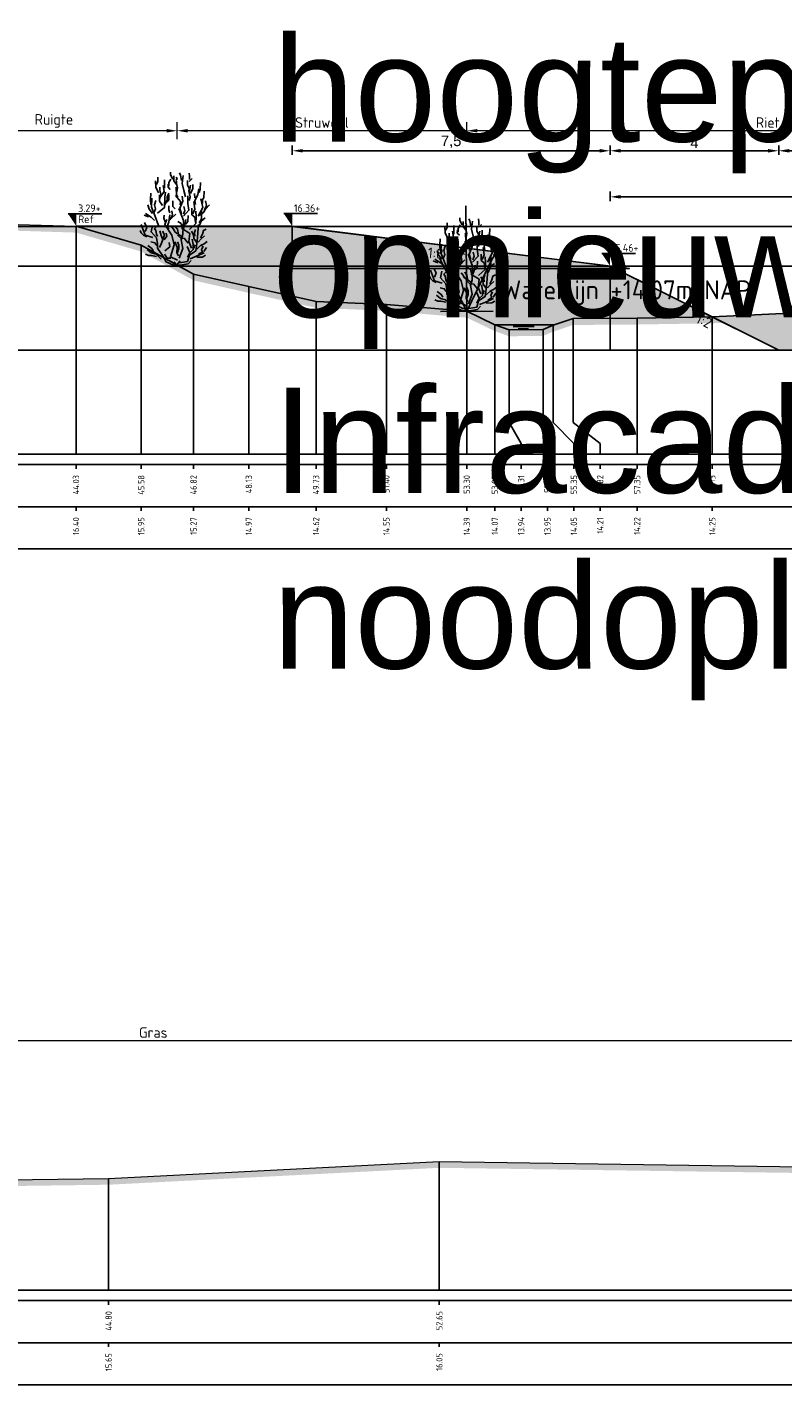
# Model space of a CAD drawing. Header units: metres. Extents: x 197883 to 206898, y 361907 to 364395.
# Tile 136 of 256: x 205827 to 205845, y 363755 to 363787. Entities that reach past the tile are written whole.
import ezdxf
from ezdxf.enums import TextEntityAlignment as Align

# ---------------------------------------------------------------- set-up
doc = ezdxf.new("R2010")
doc.units = ezdxf.units.M
doc.header["$PDMODE"] = 35
doc.header["$PDSIZE"] = 0.075
for name, color, linetype, lineweight in [('B-ME-GR-HEESTER-SD', 90, 'Continuous', 25), ('B-ME-GR-RIET-SD', 120, 'Continuous', 25), ('TDNA0312_dempen', 41, 'Continuous', 30), ('X-ME-AL-PROFIEL_HUIDIG MAAIVELD-GD', 252, 'Continuous', 0), ('X-XX-AL-DETAIL1-M', 7, 'Continuous', 18), ('X-XX-AL-NAP-T18', 7, 'Continuous', 18), ('X-XX-AL-PEILMAAT-SD', 7, 'Continuous', 25), ('X-XX-AL-PEILMAAT-T25', 10, 'Continuous', 25)]:
    doc.layers.add(name, color=color, linetype=linetype, lineweight=lineweight)
for name, color, linetype in [('TDNA----_aanvullen_zand', 71, 'Continuous'), ('X-ME-AL-PROFIEL_WATERLIJN-GD', 150, 'Continuous'), ('X-ME-AL-PROFIELRASTER-S', 7, 'Continuous')]:
    doc.layers.add(name, color=color, linetype=linetype)
doc.layers.add('X-XX-AL-HULPLIN-G', color=11, linetype='Continuous', lineweight=25, plot=False)
doc.styles.add('NLCS-ISO', font='NLCS-ISO.ttf', dxfattribs={"height": 1.8})
doc.styles.add('NLCS-ISO-ANNOTATIVE-T18', font='NLCS-ISO.ttf', dxfattribs={"height": 1.8})
doc.styles.add('NLCS-ISO-M100-T25', font='NLCS-ISO.ttf', dxfattribs={"height": 0.25})
doc.styles.get("Standard").update_dxf_attribs({"font": 'arial.ttf'})
doc.dimstyles.new('ISO-25', dxfattribs={"dimtxt": 2.5, "dimasz": 2.5, "dimexe": 1.25, "dimexo": 0.625, "dimtad": 1, "dimtxsty": 'Standard', "dimcen": 2.5, "dimadec": 0, "dimazin": 0, "dimtfac": 1, "dimtmove": 0, "dimatfit": 3, "dimfxl": 1, "dimarcsym": 0})
doc.dimstyles.new('NLCS-M100-T25-PIJL_L2_H1', dxfattribs={"dimscale": 0.1, "dimtxt": 2.5, "dimasz": 2.5, "dimexe": 2, "dimexo": 2, "dimgap": 0.7, "dimtad": 1, "dimzin": 0, "dimdsep": 46, "dimtxsty": 'NLCS-ISO-M100-T25', "dimcen": 0, "dimdle": 2, "dimclrd": 256, "dimclre": 256, "dimclrt": 256, "dimadec": 1, "dimazin": 0, "dimtfac": 1, "dimtdec": 3, "dimtofl": 0, "dimtmove": 0, "dimatfit": 3, "dimfxl": 2, "dimfxlon": 1, "dimtfillclr": 256, "dimtolj": 1, "dimtzin": 0, "dimlwd": -1, "dimlwe": -1, "dimarcsym": 0})

# ---------------------------------------------------------------- blocks, each defined once
blk = doc.blocks.new('SAL-PROFIELRASTER_BALK_EIND1-D')
at = {"color": 0, "linetype": 'ByBlock', "lineweight": -2, "flags": 128}
for points in [[(0, 0), (1, 0)], [(0, -2.5), (1, -2.5)], [(0, -12.5), (1, -12.5)]]:
    blk.add_lwpolyline(points, dxfattribs=at)
blk = doc.blocks.new('SAL-PROFIELRASTER_BALK_EIND2-D')
at = {"color": 0, "linetype": 'ByBlock', "lineweight": -2}
blk.add_line((1, -12.5), (0, -12.5), dxfattribs=at)
blk = doc.blocks.new('SAL-PROFIELRASTER_BALK_DATA-D')
at = {"color": 0, "linetype": 'ByBlock', "lineweight": -2}
blk.add_lwpolyline([(0, -3.5), (0, -2.5)], dxfattribs=at)
at = {"color": 0, "linetype": 'ByBlock', "lineweight": -2, "style": 'NLCS-ISO-ANNOTATIVE-T18'}
blk.add_attdef('GETAL', text='', height=1.5, rotation=90, dxfattribs=at).set_placement((0.75, -5), align=Align.RIGHT)
blk = doc.blocks.new('SAL-PROFIELRASTER_AANHAAL-D')
at = {"color": 9, "linetype": 'ByBlock', "lineweight": -2, "flags": 128}
blk.add_lwpolyline([(0, 1), (0, 0)], dxfattribs=at)
blk = doc.blocks.new('SAL-PROFIELRASTER_AANHAAL_STAGGER-D')
at = {"color": 9, "linetype": 'ByBlock', "lineweight": -2, "flags": 128}
for points in [[(0, 0), (0, -0.25)], [(0, -0.25), (1, -0.75)], [(1, -0.75), (1, -1)]]:
    blk.add_lwpolyline(points, dxfattribs=at)
blk = doc.blocks.new('*D209')
at = {"layer": 'Defpoints', "color": 0, "transparency": 16777216}
for p in [(205837.162, 363784.301), (205851.448, 363779.975), (205837.162, 363776.632)]:
    blk.add_point(p, dxfattribs=at)
at = {"layer": 'X-XX-AL-DETAIL1-M', "color": 253, "transparency": 16777216}
for p, q in [((205837.162, 363784.101), (205837.162, 363784.501)), ((205851.448, 363784.101), (205851.448, 363784.501)), ((205851.198, 363784.301), (205837.412, 363784.301))]:
    blk.add_line(p, q, dxfattribs=at)
for points in [[(205837.412, 363784.343), (205837.412, 363784.26), (205837.162, 363784.301)], [(205851.198, 363784.343), (205851.198, 363784.26), (205851.448, 363784.301)]]:
    blk.add_solid(points, dxfattribs=at)
at = {"layer": 'X-XX-AL-DETAIL1-M', "color": 253, "transparency": 16777216, "insert": (205844.305, 363784.496), "char_height": 0.25, "attachment_point": 5, "style": 'NLCS-ISO-M100-T25'}
blk.add_mtext('\\A1;Riet', dxfattribs=at)
blk = doc.blocks.new('*D236')
at = {"layer": 'Defpoints', "color": 0, "transparency": 16777216}
for p in [(205824.439, 363784.301), (205824.439, 363776.632), (205830.289, 363776.632)]:
    blk.add_point(p, dxfattribs=at)
at = {"layer": 'X-XX-AL-DETAIL1-M', "color": 253, "transparency": 16777216}
for p, q in [((205824.439, 363784.101), (205824.439, 363784.501)), ((205830.289, 363784.101), (205830.289, 363784.501)), ((205830.039, 363784.301), (205824.689, 363784.301))]:
    blk.add_line(p, q, dxfattribs=at)
for points in [[(205824.689, 363784.343), (205824.689, 363784.26), (205824.439, 363784.301)], [(205830.039, 363784.343), (205830.039, 363784.26), (205830.289, 363784.301)]]:
    blk.add_solid(points, dxfattribs=at)
at = {"layer": 'X-XX-AL-DETAIL1-M', "color": 253, "transparency": 16777216, "insert": (205827.364, 363784.534), "char_height": 0.25, "attachment_point": 5, "style": 'NLCS-ISO-M100-T25'}
blk.add_mtext('\\A1;Ruigte', dxfattribs=at)
blk = doc.blocks.new('*D237')
at = {"layer": 'Defpoints', "color": 0, "transparency": 16777216}
for p in [(205830.289, 363784.301), (205830.289, 363776.632), (205837.162, 363776.632)]:
    blk.add_point(p, dxfattribs=at)
at = {"layer": 'X-XX-AL-DETAIL1-M', "color": 253, "transparency": 16777216}
for p, q in [((205830.289, 363784.101), (205830.289, 363784.501)), ((205837.162, 363784.101), (205837.162, 363784.501)), ((205836.912, 363784.301), (205830.539, 363784.301))]:
    blk.add_line(p, q, dxfattribs=at)
for points in [[(205830.539, 363784.343), (205830.539, 363784.26), (205830.289, 363784.301)], [(205836.912, 363784.343), (205836.912, 363784.26), (205837.162, 363784.301)]]:
    blk.add_solid(points, dxfattribs=at)
at = {"layer": 'X-XX-AL-DETAIL1-M', "color": 253, "transparency": 16777216, "insert": (205833.726, 363784.496), "char_height": 0.25, "attachment_point": 5, "style": 'NLCS-ISO-M100-T25'}
blk.add_mtext('\\A1;Struweel', dxfattribs=at)
blk = doc.blocks.new('SGR-HEESTER_S01_E_ZIJ-D')
blk.add_line((-0.166, 0), (0.141, 0))
at = {"flags": 128}
for points in [[(-0.881, 3.429), (-1.01, 3.698), (-1.022, 3.992)], [(-0.975, 3.816), (-0.916, 3.956), (-0.916, 4.168)], [(-0.599, 3.64), (-0.599, 3.886), (-0.599, 4.039)], [(-0.387, 3.734), (-0.387, 3.91), (-0.305, 4.074)], [(-0.2, 4.074), (-0.317, 4.285), (-0.317, 4.402)], [(-0.035, 3.816), (-0.153, 3.992), (-0.153, 4.238)], [(-0.059, 4.003), (0, 4.086), (-0.047, 4.168)], [(-0.012, 3.476), (0.023, 3.663), (-0.023, 3.863), (-0.023, 3.98)], [(0.2, 4.015), (0.164, 4.261), (0.106, 4.367)], [(0.399, 3.241), (0.317, 3.534), (0.235, 3.863), (0.282, 4.25)], [(0.552, 3.487), (0.575, 3.628), (0.493, 3.781), (0.493, 4.015)], [(0.587, 4.062), (0.587, 4.226), (0.575, 4.355)], [(0.575, 3.968), (0.716, 4.097)], [(1.045, 3.44), (1.092, 3.593), (1.115, 3.91)], [(-1.256, 2.866), (-1.268, 3.112), (-1.256, 3.405)], [(-0.933, 2.465), (-0.604, 2.728), (-0.582, 3.231), (-0.56, 3.45)], [(-0.693, 2.83), (-0.845, 3.03), (-0.845, 3.323)], [(-0.822, 3.147), (-0.775, 3.358), (-0.822, 3.558), (-0.822, 3.687)], [(-0.787, 3.241), (-0.611, 3.487), (-0.658, 3.769)], [(-0.599, 2.819), (-0.47, 3.088), (-0.481, 3.241), (-0.399, 3.405)], [(-0.493, 2.983), (-0.399, 3.1), (-0.399, 3.323)], [(-0.329, 3.581), (-0.434, 3.687), (-0.423, 3.839)], [(0.141, 2.854), (0.153, 3.006), (-0.082, 3.3)], [(0.035, 3.217), (-0.023, 3.335), (-0.047, 3.64), (-0.059, 3.687)], [(0.2, 2.431), (0.129, 2.69), (0.27, 3.03), (0.235, 3.264)], [(0.294, 2.312), (0.557, 2.597), (0.513, 2.925), (0.513, 3.275)], [(0.564, 3.053), (0.622, 3.241), (0.575, 3.44), (0.634, 3.781)], [(0.634, 3.393), (0.751, 3.628), (0.74, 3.816)], [(0.834, 3.194), (0.822, 3.393)], [(0.869, 2.877), (0.834, 3.041), (0.986, 3.346), (1.022, 3.616)], [(1.198, 2.912), (1.198, 3.112), (1.268, 3.182), (1.28, 3.511)], [(-1.174, 2.443), (-1.327, 2.643), (-1.397, 2.854)], [(-0.889, 1.874), (-1.064, 2.356), (-1.218, 2.75), (-1.196, 3.166)], [(-1.092, 2.514), (-1.033, 2.666), (-1.08, 2.854), (-1.01, 3.065)], [(-0.352, 2.478), (-0.387, 2.619), (-0.399, 2.807)], [(-0.094, 2.666), (-0.2, 2.783), (-0.211, 3.041)], [(0.097, 0.321), (0.272, 0.78), (0.184, 1.196), (0.272, 1.459), (0.294, 2.115), (0.075, 2.684)], [(0.305, 2.42), (0.364, 2.584), (0.317, 2.783)], [(0.869, 2.021), (0.834, 2.267), (0.693, 2.385), (0.693, 2.69)], [(0.751, 2.431), (0.834, 2.654), (0.787, 3.006)], [(0.995, 2.312), (1.214, 2.728), (1.126, 3.144)], [(1.057, 2.361), (1.233, 2.478), (1.339, 2.654), (1.538, 2.854)], [(1.292, 2.619), (1.397, 2.83), (1.339, 3.041)], [(-1.362, 2.279), (-1.573, 2.361)], [(-1.515, 1.587), (-1.444, 1.775), (-1.55, 2.021)], [(-1.08, 2.115), (-1.233, 2.267), (-1.503, 2.443)], [(-0.564, 2.044), (-0.634, 2.22), (-0.611, 2.361)], [(0.009, 0.233), (-0.319, 0.386), (-0.144, 0.955), (-0.254, 1.415), (-0.582, 1.918), (-0.495, 2.159)], [(-0.399, 1.716), (-0.481, 1.81), (-0.387, 2.044), (-0.352, 2.373)], [(-0.341, 2.138), (-0.223, 2.361), (-0.258, 2.572)], [(-0.294, 2.185), (-0.07, 2.42)], [(0.235, 1.763), (0.188, 1.962), (0.035, 2.068)], [(0.305, 1.728), (0.364, 1.904), (0.411, 2.162)], [(0.411, 1.939), (0.505, 2.068), (0.528, 2.349)], [(0.579, 1.677), (0.885, 1.962), (0.907, 2.29), (0.885, 2.553)], [(1.022, 1.81), (1.139, 2.08), (1.327, 2.244)], [(1.045, 1.997), (1.151, 2.197), (1.162, 2.572)], [(-1.432, 1.34), (-1.597, 1.423), (-1.714, 1.528), (-1.761, 1.634)], [(-1.152, 1.305), (-1.524, 1.415), (-1.7, 1.918)], [(-0.166, 0), (-0.517, 0.145), (-0.67, 0.408), (-0.933, 0.802), (-0.933, 1.021), (-0.977, 1.284), (-1.24, 1.568), (-1.174, 1.874)], [(-0.939, 1.352), (-0.975, 1.458), (-1.01, 1.645), (-1.069, 1.739), (-0.986, 1.833)], [(-0.845, 0.824), (-0.736, 1.043), (-0.604, 1.437), (-0.692, 1.612)], [(-0.693, 1.235), (-0.763, 1.399), (-0.822, 1.622)], [(-0.622, 1.2), (-0.493, 1.364), (-0.528, 1.516)], [(0.012, 1.481), (-0.106, 1.575), (-0.164, 1.692), (-0.258, 1.798)], [(0.27, 1.317), (0.07, 1.446), (0.012, 1.704), (-0.094, 1.833)], [(0.528, 1.035), (0.446, 1.129), (0.352, 1.258), (0.153, 1.282), (0.012, 1.411)], [(0.119, 0.102), (0.491, 0.167), (0.579, 0.474), (0.885, 0.671), (0.951, 1.13), (1.017, 1.918)], [(0.688, 0.802), (0.557, 1.108), (0.601, 1.502), (0.206, 1.743)], [(0.916, 1.082), (0.798, 1.258), (0.775, 1.434), (0.681, 1.61)], [(0.845, 1.376), (0.822, 1.54), (0.869, 1.681)], [(0.998, 1.082), (1.139, 1.247), (1.292, 1.387)], [(1.115, 1.282), (1.209, 1.47), (1.245, 1.645), (1.374, 1.704)], [(-0.758, 0.277), (-0.999, 0.518), (-1.24, 0.583), (-1.415, 0.736)], [(-1.127, 0.637), (-1.198, 0.777), (-1.397, 0.918)], [(-0.963, 0.918), (-1.057, 1.047), (-1.256, 1.094)], [(-0.582, 0.671), (-0.341, 0.868), (-0.385, 1.065)], [(0.059, 0.437), (-0.012, 0.578), (0, 0.848), (-0.117, 1.094)], [(0.023, 0.601), (0.082, 0.777), (0.082, 0.942), (0.023, 1.106)], [(0.493, 0.367), (0.599, 0.59), (0.47, 0.883)], [(0.622, 0.59), (0.763, 0.73), (0.763, 0.977), (0.716, 1.223)], [(0.798, 0.801), (0.845, 0.953)], [(0.928, 0.754), (1.104, 0.918), (1.198, 0.918)], [(1.01, 0.508), (1.198, 0.625), (1.151, 0.719), (1.233, 0.895)], [(1.139, 0.942), (1.28, 1.012), (1.432, 1.118)], [(1.268, 0.637), (1.397, 0.836)], [(-0.975, 0.402), (-1.221, 0.449), (-1.362, 0.449), (-1.503, 0.519)], [(-0.305, 0.32), (-0.47, 0.32), (-0.599, 0.508)], [(-0.141, 0.085), (-0.305, 0.167), (-0.352, 0.214)], [(0, 0), (-0.141, 0.144)], [(-0.023, 0), (0.141, 0.203)], [(0.141, 0), (0.528, 0.062), (0.669, 0.214)], [(0.622, 0.299), (0.951, 0.43), (1.28, 0.583)], [(0.939, 0.367), (1.198, 0.379), (1.35, 0.461)]]:
    blk.add_lwpolyline(points, dxfattribs=at)
blk = doc.blocks.new('SGR-RIET DWP-SOD')
at = {"flags": 128}
for points in [[(0, 0), (-0.01, 1)], [(-0.255, 0.497), (0, 0), (0.245, 0.503)], [(-0.25, -0.003), (0.25, 0.003)]]:
    blk.add_lwpolyline(points, dxfattribs=at)
blk = doc.blocks.new('SAL-PROFIELRASTER_BALK_EIND1-SOD')
at = {"color": 0, "linetype": 'ByBlock', "lineweight": -2, "flags": 128}
for points in [[(0, 0), (1, 0)], [(0, -2.5), (1, -2.5)], [(0, -12.5), (1, -12.5)]]:
    blk.add_lwpolyline(points, dxfattribs=at)
blk = doc.blocks.new('SAL-PROFIELRASTER_BALK_EIND2-SOD')
at = {"color": 0, "linetype": 'ByBlock', "lineweight": -2}
blk.add_line((1, -12.5), (0, -12.5), dxfattribs=at)
blk = doc.blocks.new('SAL-PROFIELRASTER_BALK_DATA-SOD')
at = {"color": 0, "linetype": 'ByBlock', "lineweight": -2}
blk.add_lwpolyline([(0, -3.5), (0, -2.5)], dxfattribs=at)
at = {"color": 0, "linetype": 'ByBlock', "lineweight": -2, "style": 'NLCS-ISO-ANNOTATIVE-T18'}
blk.add_attdef('GETAL', text='', height=1.5, rotation=90, dxfattribs=at).set_placement((0.75, -5), align=Align.RIGHT)
blk = doc.blocks.new('SAL-PROFIELRASTER_AANHAAL-SOD')
at = {"color": 9, "linetype": 'ByBlock', "lineweight": -2, "flags": 128}
blk.add_lwpolyline([(0, 1), (0, 0)], dxfattribs=at)
blk = doc.blocks.new('*D264')
at = {"layer": 'Defpoints', "color": 0, "transparency": 16777216}
for p in [(205783.859, 363762.711), (205783.859, 363756.798), (205875.585, 363756.798)]:
    blk.add_point(p, dxfattribs=at)
at = {"layer": 'X-XX-AL-DETAIL1-M', "color": 253, "transparency": 16777216}
for p, q in [((205783.859, 363762.511), (205783.859, 363762.911)), ((205875.585, 363762.511), (205875.585, 363762.911)), ((205875.335, 363762.711), (205784.109, 363762.711))]:
    blk.add_line(p, q, dxfattribs=at)
for points in [[(205784.109, 363762.752), (205784.109, 363762.669), (205783.859, 363762.711)], [(205875.335, 363762.752), (205875.335, 363762.669), (205875.585, 363762.711)]]:
    blk.add_solid(points, dxfattribs=at)
at = {"layer": 'X-XX-AL-DETAIL1-M', "color": 253, "transparency": 16777216, "insert": (205829.722, 363762.906), "char_height": 0.25, "attachment_point": 5, "style": 'NLCS-ISO-M100-T25'}
blk.add_mtext('\\A1;Gras', dxfattribs=at)
blk = doc.blocks.new('SAL-PEILMAAT_INFRACAD_R01-SOD')
blk.add_line((-2, 3), (6, 3))
blk.add_solid([(-2, 3), (0, 3), (0, 0)])
at = {"style": 'NLCS-ISO'}
for tag, p in [('...', (0.4, 3.4)), ('REF', (0.4, 0.8))]:
    blk.add_attdef(tag, p, '', height=1.8, dxfattribs=at)
blk = doc.blocks.new('*D283')
at = {"color": 0, "lineweight": -2, "transparency": 16777216}
for p, q in [((205844.564, 363783.726), (205844.564, 363783.951)), ((205844.814, 363783.826), (205846.314, 363783.826)), ((205846.564, 363783.726), (205846.564, 363783.951))]:
    blk.add_line(p, q, dxfattribs=at)
at = {"color": 0, "transparency": 16777216}
for points in [[(205844.814, 363783.868), (205844.814, 363783.784), (205844.564, 363783.826)], [(205846.314, 363783.868), (205846.314, 363783.784), (205846.564, 363783.826)]]:
    blk.add_solid(points, dxfattribs=at)
at = {"layer": 'Defpoints', "color": 0, "transparency": 16777216}
for p in [(205846.564, 363783.826), (205844.564, 363779.092), (205846.564, 363779.092)]:
    blk.add_point(p, dxfattribs=at)
at = {"color": 0, "transparency": 16777216, "insert": (205845.564, 363784.014), "char_height": 0.25, "attachment_point": 5}
blk.add_mtext('2', dxfattribs=at)
blk = doc.blocks.new('*D285')
at = {"color": 0, "lineweight": -2, "transparency": 16777216}
for p, q in [((205840.564, 363783.726), (205840.564, 363783.951)), ((205844.314, 363783.826), (205840.814, 363783.826)), ((205844.564, 363783.726), (205844.564, 363783.951))]:
    blk.add_line(p, q, dxfattribs=at)
at = {"color": 0, "transparency": 16777216}
for points in [[(205840.814, 363783.868), (205840.814, 363783.784), (205840.564, 363783.826)], [(205844.314, 363783.868), (205844.314, 363783.784), (205844.564, 363783.826)]]:
    blk.add_solid(points, dxfattribs=at)
at = {"layer": 'Defpoints', "color": 0, "transparency": 16777216}
for p in [(205840.564, 363783.826), (205840.564, 363781.092), (205844.564, 363779.092)]:
    blk.add_point(p, dxfattribs=at)
at = {"color": 0, "transparency": 16777216, "insert": (205842.564, 363784.013), "char_height": 0.25, "attachment_point": 5}
blk.add_mtext('4', dxfattribs=at)
blk = doc.blocks.new('*D286')
at = {"color": 0, "lineweight": -2, "transparency": 16777216}
for p, q in [((205833.021, 363783.726), (205833.021, 363783.951)), ((205840.314, 363783.826), (205833.271, 363783.826)), ((205840.564, 363783.726), (205840.564, 363783.951))]:
    blk.add_line(p, q, dxfattribs=at)
at = {"color": 0, "transparency": 16777216}
for points in [[(205833.271, 363783.868), (205833.271, 363783.784), (205833.021, 363783.826)], [(205840.314, 363783.868), (205840.314, 363783.784), (205840.564, 363783.826)]]:
    blk.add_solid(points, dxfattribs=at)
at = {"layer": 'Defpoints', "color": 0, "transparency": 16777216}
for p in [(205833.021, 363783.826), (205833.021, 363782.035), (205840.564, 363781.092)]:
    blk.add_point(p, dxfattribs=at)
at = {"color": 0, "transparency": 16777216, "insert": (205836.792, 363784.038), "char_height": 0.25, "attachment_point": 5}
blk.add_mtext('7,5', dxfattribs=at)
blk = doc.blocks.new('*D282')
at = {"color": 0, "lineweight": -2, "transparency": 16777216}
for p, q in [((205840.564, 363782.633), (205840.564, 363782.858)), ((205840.814, 363782.733), (205850.314, 363782.733)), ((205850.564, 363782.633), (205850.564, 363782.858))]:
    blk.add_line(p, q, dxfattribs=at)
at = {"color": 0, "transparency": 16777216}
for points in [[(205840.814, 363782.775), (205840.814, 363782.692), (205840.564, 363782.733)], [(205850.314, 363782.775), (205850.314, 363782.692), (205850.564, 363782.733)]]:
    blk.add_solid(points, dxfattribs=at)
at = {"layer": 'Defpoints', "color": 0, "transparency": 16777216}
for p in [(205850.564, 363782.733), (205840.564, 363781.092), (205850.564, 363781.092)]:
    blk.add_point(p, dxfattribs=at)
at = {"color": 0, "transparency": 16777216, "insert": (205845.564, 363782.924), "char_height": 0.25, "attachment_point": 5}
blk.add_mtext('10', dxfattribs=at)

msp = doc.modelspace()

# ---------------------------------------------------------------- hatches: boundary and pattern name
at = {"layer": 'TDNA----_aanvullen_zand'}
msp.add_hatch(color=256, dxfattribs=at).paths.add_polyline_path([(205840.564, 363781.092), (205833.021, 363782.035), (205827.889, 363782.035), (205829.437, 363781.585), (205830.678, 363780.901), (205831.989, 363780.604), (205833.585, 363780.249), (205835.255, 363780.179), (205837.162, 363780.017), (205837.829, 363779.698), (205838.165, 363779.575), (205838.979, 363779.586), (205839.211, 363779.685), (205839.684, 363779.843), (205841.205, 363779.854), (205842.982, 363779.883)])
at = {"layer": 'TDNA0312_dempen'}
msp.add_hatch(color=256, dxfattribs=at).paths.add_polyline_path([(205848.106, 363779.863), (205847.738, 363779.886), (205846.284, 363779.918), (205844.84, 363779.975), (205842.982, 363779.883), (205844.564, 363779.092), (205846.564, 363779.092)])
at = {"layer": 'X-ME-AL-PROFIEL_HUIDIG MAAIVELD-GD'}
h = msp.add_hatch(dxfattribs=at)
h.set_pattern_fill('AGR-MAAIVELD', color=256, scale=0.05, pattern_type=2)
h.set_pattern_definition([(45, (-18.044, 312.50274), (-0.25000007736, 0.25000007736), []), (45, (-18.0797, 312.53845), (0, 0.50000015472), [0.3535535, -0.3535535]), (45, (-18.11543, 312.57417), (0, 0.50000015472), [0.3535535, -0.3535535]), (45, (-18.15164, 312.6104), (0, 0.50000015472), [0.3535535, -0.3535535]), (45, (-18.18686, 312.6456), (0, 0.50000015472), [0.3535535, -0.3535535]), (45, (-18.22257, 312.6813), (0, 0.50000015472), [0.3535535, -0.3535535]), (45, (-18.2583, 312.71703), (0, 0.50000015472), [0.3535535, -0.3535535]), (315, (-18.044, 312.50274), (0.25000007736, 0.25000007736), []), (315, (-18.0083, 312.53845), (0.50000015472, -1e-16), [0.3535535, -0.3535535]), (315, (-17.97257, 312.57417), (0.50000015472, -1e-16), [0.3535535, -0.3535535]), (315, (-17.93636, 312.6104), (0.50000015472, -1e-16), [0.3535535, -0.3535535]), (315, (-17.90114, 312.6456), (0.50000015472, -1e-16), [0.3535535, -0.3535535]), (315, (-17.86543, 312.6813), (0.50000015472, -1e-16), [0.3535535, -0.3535535]), (315, (-17.8297, 312.71703), (0.50000015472, -1e-16), [0.3535535, -0.3535535])])
h.paths.add_polyline_path([(205874.304, 363781.765), (205871.765, 363781.873), (205868.818, 363781.941), (205866.364, 363782.022), (205863.706, 363782.022), (205860.884, 363782.053), (205858.194, 363781.991), (205856.952, 363781.6), (205855.979, 363781.189), (205854.628, 363780.7), (205853.14, 363780.273), (205851.448, 363779.975), (205850.961, 363779.78), (205850.391, 363779.534), (205849.525, 363779.589), (205848.887, 363779.79), (205848.759, 363779.822), (205847.738, 363779.886), (205846.284, 363779.918), (205844.84, 363779.975), (205842.989, 363779.883), (205841.205, 363779.854), (205839.684, 363779.843), (205839.211, 363779.685), (205838.979, 363779.586), (205838.165, 363779.575), (205837.829, 363779.698), (205837.162, 363780.017), (205835.255, 363780.179), (205833.585, 363780.249), (205831.989, 363780.604), (205830.678, 363780.901), (205829.437, 363781.585), (205827.889, 363782.035), (205825.681, 363782.104), (205823.831, 363782.002), (205820.876, 363781.935), (205817.705, 363781.955), (205814.849, 363781.961), (205811.933, 363781.957), (205809.152, 363781.976), (205806.219, 363781.934), (205803.409, 363781.913), (205800.743, 363781.915), (205798.038, 363781.911), (205795.282, 363781.887), (205792.545, 363781.921), (205789.409, 363781.91), (205786.426, 363781.941), (205783.859, 363781.942), (205783.859, 363781.792), (205786.426, 363781.791), (205789.409, 363781.76), (205792.545, 363781.771), (205795.282, 363781.737), (205798.038, 363781.761), (205800.743, 363781.765), (205803.409, 363781.763), (205806.219, 363781.784), (205809.152, 363781.826), (205811.933, 363781.807), (205814.849, 363781.811), (205817.705, 363781.805), (205820.876, 363781.785), (205823.831, 363781.852), (205825.681, 363781.954), (205827.889, 363781.885), (205829.437, 363781.435), (205830.678, 363780.751), (205831.989, 363780.454), (205833.585, 363780.099), (205835.255, 363780.029), (205837.162, 363779.867), (205837.829, 363779.548), (205838.165, 363779.425), (205838.979, 363779.436), (205839.211, 363779.535), (205839.684, 363779.693), (205841.205, 363779.704), (205842.989, 363779.733), (205844.84, 363779.825), (205846.284, 363779.768), (205847.738, 363779.736), (205848.759, 363779.672), (205848.887, 363779.64), (205849.525, 363779.439), (205850.391, 363779.384), (205850.961, 363779.63), (205851.448, 363779.825), (205853.14, 363780.123), (205854.628, 363780.55), (205855.979, 363781.039), (205856.952, 363781.45), (205858.194, 363781.841), (205860.884, 363781.903), (205863.706, 363781.872), (205866.364, 363781.872), (205868.818, 363781.791), (205871.765, 363781.723), (205874.304, 363781.615)])
h = msp.add_hatch(dxfattribs=at)
h.set_pattern_fill('AGR-MAAIVELD', color=256, scale=0.05, pattern_type=2)
h.set_pattern_definition([(45, (0, 20.5117), (-0.25000007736, 0.25000007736), []), (45, (-0.0357, 20.5474), (0, 0.50000015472), [0.3535535, -0.3535535]), (45, (-0.07143, 20.58312), (0, 0.50000015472), [0.3535535, -0.3535535]), (45, (-0.10764, 20.61934), (0, 0.50000015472), [0.3535535, -0.3535535]), (45, (-0.14286, 20.65455), (0, 0.50000015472), [0.3535535, -0.3535535]), (45, (-0.17857, 20.69027), (0, 0.50000015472), [0.3535535, -0.3535535]), (45, (-0.2143, 20.72598), (0, 0.50000015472), [0.3535535, -0.3535535]), (315, (0, 20.5117), (0.25000007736, 0.25000007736), []), (315, (0.0357, 20.5474), (0.50000015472, -1e-16), [0.3535535, -0.3535535]), (315, (0.07143, 20.58312), (0.50000015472, -1e-16), [0.3535535, -0.3535535]), (315, (0.10764, 20.61934), (0.50000015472, -1e-16), [0.3535535, -0.3535535]), (315, (0.14286, 20.65455), (0.50000015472, -1e-16), [0.3535535, -0.3535535]), (315, (0.17857, 20.69027), (0.50000015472, -1e-16), [0.3535535, -0.3535535]), (315, (0.2143, 20.72598), (0.50000015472, -1e-16), [0.3535535, -0.3535535])])
h.paths.add_polyline_path([(205875.585, 363759.794), (205875.585, 363759.644), (205871.032, 363759.594), (205865.882, 363759.369), (205861.747, 363759.61), (205856.383, 363759.538), (205851.616, 363759.511), (205845.667, 363759.566), (205836.511, 363759.697), (205828.663, 363759.296), (205820.818, 363759.189), (205814.761, 363759.054), (205809.831, 363759.03), (205805.47, 363759.009), (205800.774, 363758.985), (205795.374, 363759.018), (205791.101, 363758.97), (205785.878, 363759.011), (205783.859, 363759.004), (205783.859, 363759.154), (205785.878, 363759.161), (205791.101, 363759.12), (205795.374, 363759.168), (205800.774, 363759.135), (205805.47, 363759.159), (205809.831, 363759.18), (205814.761, 363759.204), (205820.818, 363759.339), (205828.663, 363759.446), (205836.511, 363759.847), (205845.667, 363759.716), (205851.616, 363759.661), (205856.383, 363759.688), (205861.747, 363759.76), (205865.882, 363759.519), (205871.032, 363759.744)])

# ---------------------------------------------------------------- linework, layer by layer
for p, q in [((205832.821, 363782.335), (205833.621, 363782.335)), ((205840.364, 363781.392), (205841.164, 363781.392))]:
    msp.add_line(p, q)
for points in [[(205832.821, 363782.335), (205833.021, 363782.335), (205833.021, 363782.035)], [(205840.364, 363781.392), (205840.564, 363781.392), (205840.564, 363781.092)]]:
    msp.add_solid(points)
at = {"layer": 'Defpoints'}
for points in [[(205840.564, 363781.092), (205833.021, 363782.035), (205827.889, 363782.035), (205829.437, 363781.585), (205830.678, 363780.901), (205831.989, 363780.604), (205833.585, 363780.249), (205835.255, 363780.179), (205837.162, 363780.017), (205837.829, 363779.698), (205838.165, 363779.575), (205838.979, 363779.586), (205839.211, 363779.685), (205839.684, 363779.843), (205841.205, 363779.854), (205842.982, 363779.883)], [(205848.106, 363779.863), (205847.738, 363779.886), (205846.284, 363779.918), (205844.84, 363779.975), (205842.982, 363779.883), (205844.564, 363779.092), (205846.564, 363779.092)]]:
    msp.add_lwpolyline(points, close=True, dxfattribs=at)
at = {"layer": 'X-ME-AL-PROFIEL_HUIDIG MAAIVELD-GD'}
for points in [[(205825.681, 363782.104), (205827.889, 363782.035), (205829.437, 363781.585), (205830.678, 363780.901), (205831.989, 363780.604), (205833.585, 363780.249), (205835.255, 363780.179), (205837.162, 363780.017), (205837.829, 363779.698), (205838.165, 363779.575), (205838.979, 363779.586), (205839.211, 363779.685), (205839.684, 363779.843), (205841.205, 363779.854), (205842.989, 363779.883), (205844.84, 363779.975)], [(205783.859, 363759.154), (205785.878, 363759.161), (205791.101, 363759.12), (205795.374, 363759.168), (205800.774, 363759.135), (205805.47, 363759.159), (205809.831, 363759.18), (205814.761, 363759.204), (205820.818, 363759.339), (205828.663, 363759.446), (205836.511, 363759.847), (205845.667, 363759.716), (205851.616, 363759.661), (205856.383, 363759.688), (205861.747, 363759.76), (205865.882, 363759.519), (205871.032, 363759.744), (205875.585, 363759.794)]]:
    msp.add_lwpolyline(points, dxfattribs=at)
at = {"layer": 'X-ME-AL-PROFIEL_WATERLIJN-GD'}
for points in [[(205837.829, 363779.698), (205839.25, 363779.698)], [(205838.261, 363779.659), (205838.761, 363779.659)], [(205838.378, 363779.605), (205838.628, 363779.605)]]:
    msp.add_lwpolyline(points, dxfattribs=at)
at = {"layer": 'X-XX-AL-HULPLIN-G'}
for points in [[(205783.659, 363782.032), (205900.288, 363782.032)], [(205833.021, 363782.035), (205833.021, 363781.035), (205841.021, 363781.035), (205833.021, 363782.032)], [(205783.659, 363781.092), (205900.288, 363781.092)], [(205840.564, 363781.092), (205840.564, 363779.092), (205844.564, 363779.092), (205840.564, 363781.092)], [(205783.659, 363779.092), (205900.288, 363779.092)], [(205783.659, 363776.632), (205900.288, 363776.632)]]:
    msp.add_lwpolyline(points, dxfattribs=at)

# ---------------------------------------------------------------- block references
at = {"layer": 'B-ME-GR-HEESTER-SD', "xscale": 0.5, "yscale": 0.5, "zscale": 0.5}
for p in [(205830.289, 363781.116), (205837.155, 363780.031)]:
    msp.add_blockref('SGR-HEESTER_S01_E_ZIJ-D', p, dxfattribs=at)
at = {"layer": 'B-ME-GR-RIET-SD', "xscale": 2.5, "yscale": 2.5, "zscale": 2.5}
msp.add_blockref('SGR-RIET DWP-SOD', (205837.162, 363780.017), dxfattribs=at)
at = {"layer": 'X-ME-AL-PROFIELRASTER-S'}
for name, p, yscale in [('SAL-PROFIELRASTER_AANHAAL-D', (205827.889, 363776.632), 5.402999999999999), ('SAL-PROFIELRASTER_AANHAAL-D', (205829.437, 363776.632), 4.952999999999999), ('SAL-PROFIELRASTER_AANHAAL-D', (205830.678, 363776.632), 4.269), ('SAL-PROFIELRASTER_AANHAAL-D', (205831.989, 363776.632), 3.972), ('SAL-PROFIELRASTER_AANHAAL-D', (205833.585, 363776.632), 3.617000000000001), ('SAL-PROFIELRASTER_AANHAAL-D', (205835.255, 363776.632), 3.547000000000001), ('SAL-PROFIELRASTER_AANHAAL-D', (205837.162, 363776.632), 3.385), ('SAL-PROFIELRASTER_AANHAAL-D', (205839.684, 363777.632), 2.211), ('SAL-PROFIELRASTER_AANHAAL-D', (205841.205, 363776.632), 3.222), ('SAL-PROFIELRASTER_AANHAAL-D', (205842.989, 363776.632), 3.250999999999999), ('SAL-PROFIELRASTER_AANHAAL-D', (205837.829, 363776.632), 3.066000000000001), ('SAL-PROFIELRASTER_AANHAAL-D', (205837.829, 363776.632), 3.066000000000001), ('SAL-PROFIELRASTER_AANHAAL-D', (205838.165, 363777.632), 1.943), ('SAL-PROFIELRASTER_AANHAAL-D', (205838.979, 363777.632), 1.954000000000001), ('SAL-PROFIELRASTER_AANHAAL-D', (205839.211, 363777.632), 2.053000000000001), ('SAL-PROFIELRASTER_AANHAAL-D', (205839.211, 363777.632), 2.053000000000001), ('SAL-PROFIELRASTER_AANHAAL-SOD', (205836.511, 363756.798), 3.049198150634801), ('SAL-PROFIELRASTER_AANHAAL-SOD', (205828.663, 363756.798), 2.6483001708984)]:
    msp.add_blockref(name, p, dxfattribs=dict(at, yscale=yscale))
for p, xscale, zscale in [((205838.165, 363777.632), 0.2888431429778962, 0.2888431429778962), ((205838.979, 363777.632), 0.1005249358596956, 0.1005249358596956), ((205839.211, 363777.632), 0.4929047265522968, 0.4929047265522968), ((205839.211, 363777.632), 0.4929047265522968, 0.4929047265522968), ((205839.684, 363777.632), 0.6453093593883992, 0.6453093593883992)]:
    msp.add_blockref('SAL-PROFIELRASTER_AANHAAL_STAGGER-D', p, dxfattribs=dict(at, xscale=xscale, zscale=zscale))
at = {"layer": 'X-ME-AL-PROFIELRASTER-S', "yscale": 0.1}
for name, p, xscale, zscale in [('SAL-PROFIELRASTER_BALK_EIND1-D', (205783.859, 363776.632), 91.07036610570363, 91.07036610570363), ('SAL-PROFIELRASTER_BALK_EIND2-D', (205783.859, 363775.632), 91.07036610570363, 91.07036610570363), ('SAL-PROFIELRASTER_BALK_EIND1-SOD', (205783.859, 363756.798), 92.35136731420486, 92.35136731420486), ('SAL-PROFIELRASTER_BALK_EIND2-SOD', (205783.859, 363755.798), 92.35136731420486, 92.35136731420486)]:
    msp.add_blockref(name, p, dxfattribs=dict(at, xscale=xscale, zscale=zscale))
at = {"layer": 'X-ME-AL-PROFIELRASTER-S', "xscale": 0.1, "yscale": 0.1, "zscale": 0.1}
for name, p, values in [('SAL-PROFIELRASTER_BALK_DATA-D', (205827.889, 363776.632), {'GETAL': '44.03'}), ('SAL-PROFIELRASTER_BALK_DATA-D', (205829.437, 363776.632), {'GETAL': '45.58'}), ('SAL-PROFIELRASTER_BALK_DATA-D', (205830.678, 363776.632), {'GETAL': '46.82'}), ('SAL-PROFIELRASTER_BALK_DATA-D', (205831.989, 363776.632), {'GETAL': '48.13'}), ('SAL-PROFIELRASTER_BALK_DATA-D', (205833.585, 363776.632), {'GETAL': '49.73'}), ('SAL-PROFIELRASTER_BALK_DATA-D', (205835.255, 363776.632), {'GETAL': '51.40'}), ('SAL-PROFIELRASTER_BALK_DATA-D', (205837.162, 363776.632), {'GETAL': '53.30'}), ('SAL-PROFIELRASTER_BALK_DATA-D', (205837.829, 363776.632), {'GETAL': '53.97'}), ('SAL-PROFIELRASTER_BALK_DATA-D', (205837.829, 363776.632), {'GETAL': '53.97'}), ('SAL-PROFIELRASTER_BALK_DATA-D', (205838.454, 363776.632), {'GETAL': '54.31'}), ('SAL-PROFIELRASTER_BALK_DATA-D', (205839.079, 363776.632), {'GETAL': '55.12'}), ('SAL-PROFIELRASTER_BALK_DATA-D', (205839.704, 363776.632), {'GETAL': '55.35'}), ('SAL-PROFIELRASTER_BALK_DATA-D', (205839.704, 363776.632), {'GETAL': '55.35'}), ('SAL-PROFIELRASTER_BALK_DATA-D', (205840.329, 363776.632), {'GETAL': '55.82'}), ('SAL-PROFIELRASTER_BALK_DATA-D', (205841.205, 363776.632), {'GETAL': '57.35'}), ('SAL-PROFIELRASTER_BALK_DATA-D', (205842.989, 363776.632), {'GETAL': '59.13'}), ('SAL-PROFIELRASTER_BALK_DATA-D', (205827.889, 363775.632), {'GETAL': '16.40'}), ('SAL-PROFIELRASTER_BALK_DATA-D', (205829.437, 363775.632), {'GETAL': '15.95'}), ('SAL-PROFIELRASTER_BALK_DATA-D', (205830.678, 363775.632), {'GETAL': '15.27'}), ('SAL-PROFIELRASTER_BALK_DATA-D', (205831.989, 363775.632), {'GETAL': '14.97'}), ('SAL-PROFIELRASTER_BALK_DATA-D', (205833.585, 363775.632), {'GETAL': '14.62'}), ('SAL-PROFIELRASTER_BALK_DATA-D', (205835.255, 363775.632), {'GETAL': '14.55'}), ('SAL-PROFIELRASTER_BALK_DATA-D', (205837.162, 363775.632), {'GETAL': '14.39'}), ('SAL-PROFIELRASTER_BALK_DATA-D', (205837.829, 363775.632), {'GETAL': '14.07'}), ('SAL-PROFIELRASTER_BALK_DATA-D', (205838.454, 363775.632), {'GETAL': '13.94'}), ('SAL-PROFIELRASTER_BALK_DATA-D', (205839.079, 363775.632), {'GETAL': '13.95'}), ('SAL-PROFIELRASTER_BALK_DATA-D', (205839.704, 363775.632), {'GETAL': '14.05'}), ('SAL-PROFIELRASTER_BALK_DATA-D', (205840.329, 363775.632), {'GETAL': '14.21'}), ('SAL-PROFIELRASTER_BALK_DATA-D', (205841.205, 363775.632), {'GETAL': '14.22'}), ('SAL-PROFIELRASTER_BALK_DATA-D', (205842.989, 363775.632), {'GETAL': '14.25'}), ('SAL-PROFIELRASTER_BALK_DATA-SOD', (205828.663, 363756.798), {'GETAL': '44.80'}), ('SAL-PROFIELRASTER_BALK_DATA-SOD', (205836.511, 363756.798), {'GETAL': '52.65'}), ('SAL-PROFIELRASTER_BALK_DATA-SOD', (205828.663, 363755.798), {'GETAL': '15.65'}), ('SAL-PROFIELRASTER_BALK_DATA-SOD', (205836.511, 363755.798), {'GETAL': '16.05'})]:
    msp.add_blockref(name, p, dxfattribs=at).add_auto_attribs(values)
at = {"layer": 'X-XX-AL-PEILMAAT-SD', "xscale": 0.1, "yscale": 0.1, "zscale": 0.1}
msp.add_blockref('SAL-PEILMAAT_INFRACAD_R01-SOD', (205827.9, 363782.032), dxfattribs=at).add_auto_attribs({'...': '3.29+', 'REF': 'Ref'})

# ---------------------------------------------------------------- texts
at = {"style": 'NLCS-ISO'}
for tag, p in [('16.36+', (205833.061, 363782.375)), ('15.46+', (205840.604, 363781.432))]:
    msp.add_attdef(tag, p, '...', height=0.18, dxfattribs=at)
at = {"layer": 'X-XX-AL-HULPLIN-G', "insert": (205832.555, 363786.544), "char_height": 2.5, "attachment_point": 1}
msp.add_mtext_dynamic_manual_height_columns('hoogtepeilen opnieuw. Infracad kapot, noodoplossing', width=23.21856, gutter_width=12.5, heights=[0], dxfattribs=at)
at = {"layer": 'X-XX-AL-NAP-T18', "color": 10, "insert": (205837.978, 363780.166), "char_height": 0.45, "width": 15.43377, "attachment_point": 7, "style": 'NLCS-ISO'}
msp.add_mtext('Waterlijn +14.07m NAP', dxfattribs=at)
at = {"layer": 'X-XX-AL-PEILMAAT-T25', "style": 'NLCS-ISO'}
for s, rotation, p in [('1:8', 354.2641, (205836.225, 363781.29)), ('1:2', 333.7724, (205842.575, 363779.76))]:
    msp.add_text(s, height=0.25, rotation=rotation, dxfattribs=at).set_placement(p)

# ---------------------------------------------------------------- dimensions: what is measured, and where the dimension line sits
for base, p1, p2, override, picture, middle in [((205833.021, 363783.826), (205840.564, 363781.092), (205833.021, 363782.035), {"dimscale": 0.1, "dimdec": 1, "dimse1": 0, "dimse2": 0, "dimtmove": 1, "dimfxlon": 1}, '*D286', (205836.792, 363784.038)), ((205840.564, 363783.826), (205844.564, 363779.092), (205840.564, 363781.092), {"dimscale": 0.1, "dimdec": 1, "dimse1": 0, "dimse2": 0, "dimtmove": 1, "dimfxlon": 1}, '*D285', (205842.564, 363784.013)), ((205846.564, 363783.826), (205844.564, 363779.092), (205846.564, 363779.092), {"dimscale": 0.1, "dimdec": 1, "dimse1": 0, "dimse2": 0, "dimfxlon": 1}, '*D283', (205845.564, 363784.014)), ((205850.564, 363782.733), (205840.564, 363781.092), (205850.564, 363781.092), {"dimscale": 0.1, "dimse1": 0, "dimse2": 0, "dimfxlon": 1}, '*D282', (205845.564, 363782.924))]:
    dim = msp.add_linear_dim(base=base, p1=p1, p2=p2, dimstyle='ISO-25', override=override)
    dim.commit()
    dim.dimension.update_dxf_attribs({"geometry": picture, "text_midpoint": middle})
at = {"layer": 'X-XX-AL-DETAIL1-M', "color": 253}
for base, p1, p2, text, picture, middle in [((205824.439, 363784.301), (205830.289, 363776.632), (205824.439, 363776.632), 'Ruigte', '*D236', (205827.364, 363784.301)), ((205830.289, 363784.301), (205837.162, 363776.632), (205830.289, 363776.632), 'Struweel', '*D237', (205833.726, 363784.301)), ((205837.162, 363784.301), (205851.448, 363779.975), (205837.162, 363776.632), 'Riet', '*D209', (205844.305, 363784.301)), ((205783.859, 363762.711), (205875.585, 363756.798), (205783.859, 363756.798), 'Gras', '*D264', (205829.722, 363762.711))]:
    dim = msp.add_linear_dim(base=base, p1=p1, p2=p2, text=text, dimstyle='NLCS-M100-T25-PIJL_L2_H1', override={"dimclrd": 253, "dimclre": 253, "dimclrt": 253}, dxfattribs=at)
    dim.commit()
    dim.dimension.update_dxf_attribs({"geometry": picture, "text_midpoint": middle, "dimtype": 160})

doc.saveas('drawing.dxf')
